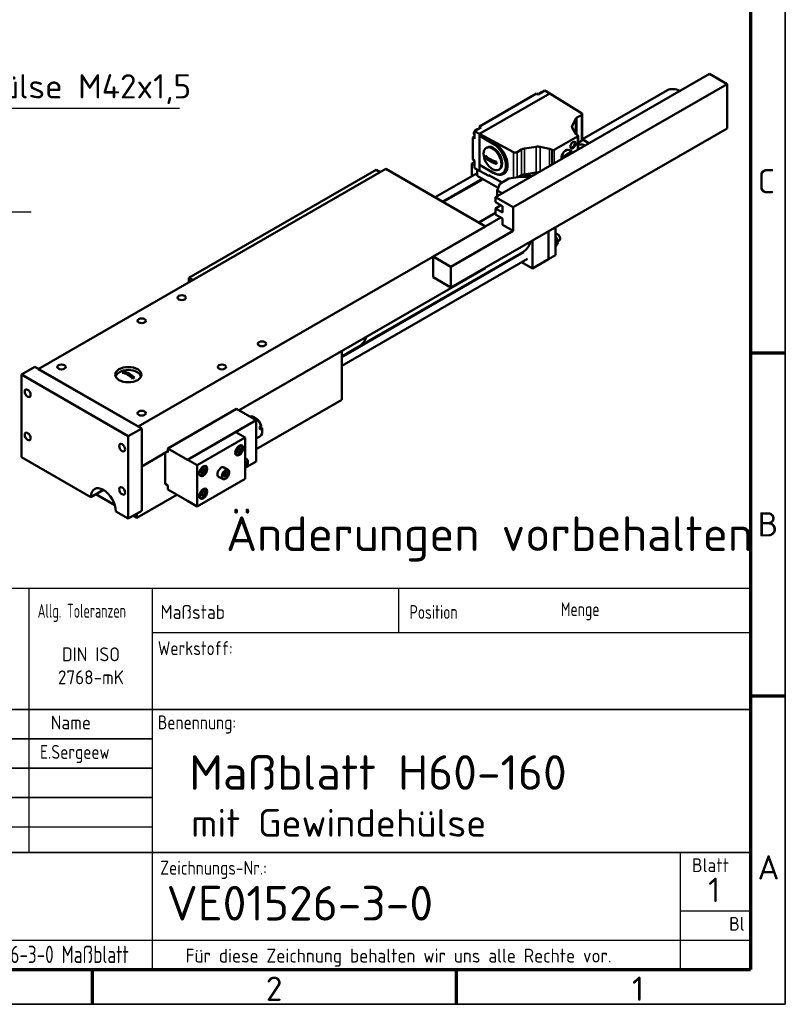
# Model space of a CAD drawing. Header units: millimetres. Extents: x 12 to 1038, y 12 to 732.
# Tile 3 of 4: x 761 to 1038, y 12 to 368. Entities that reach past the tile are written whole.
import ezdxf
from ezdxf.enums import TextEntityAlignment as Align

# ---------------------------------------------------------------- set-up
doc = ezdxf.new("R2010")
doc.units = ezdxf.units.MM
doc.header["$LTSCALE"] = 2.5
doc.linetypes.add('CHAIN', pattern=[0.3543, 0.2362, -0.0295, 0.0591, -0.0295])
doc.layers.get('0').update_dxf_attribs({"lineweight": 25})
for name, color, linetype, lineweight in [('AM_BOR', 7, 'Continuous', 50), ('Mittellinie (ISO)', 7, 'Continuous', 25), ('Rahmen (ISO)', 7, 'Continuous', 70), ('Sichtbar (ISO)', 7, 'Continuous', 50), ('Sichtbar schmal (ISO)', 7, 'Continuous', 35), ('Symbol (ISO)', 7, 'Continuous', 25), ('Titel (ISO)', 7, 'Continuous', 50)]:
    doc.layers.add(name, color=color, linetype=linetype, lineweight=lineweight)
doc.styles.add('ACDINTS_30', font='isocp.shx')
doc.styles.add('ACDINTS_31', font='isocp.shx')
doc.styles.add('ACDINTS_32', font='isocp.shx')
doc.styles.add('ACDINTS_33', font='isocp.shx')
doc.styles.add('ACDINTS_34', font='isocp.shx')
doc.styles.add('Notiztext (DIN)', font='isocpeur.ttf')
doc.styles.get("Standard").update_dxf_attribs({"font": 'ISOCP.shx'})
doc.styles.add('TextStyle32', font='isocp.shx')
doc.styles.add('TextStyle51', font='isocp.shx', dxfattribs={"width": 0.8})
doc.styles.add('TextStyle52', font='isocp.shx', dxfattribs={"width": 0.8})
doc.styles.add('TextStyle53', font='isocp.shx')
doc.styles.add('TextStyle54', font='isocp.shx')
doc.styles.add('TextStyle55', font='isocp.shx', dxfattribs={"width": 0.8})
doc.styles.add('TextStyle56', font='isocp.shx', dxfattribs={"width": 0.8})
doc.styles.add('TextStyle59', font='isocp.shx', dxfattribs={"width": 0.8})
doc.styles.add('TextStyle60', font='isocp.shx', dxfattribs={"width": 0.8})
doc.styles.add('TextStyle61', font='isocp.shx', dxfattribs={"width": 0.8})
doc.styles.add('TextStyle62', font='isocp.shx')
doc.styles.add('TextStyle63', font='isocp.shx')
doc.styles.add('TextStyle64', font='isocp.shx', dxfattribs={"width": 0.8})
doc.styles.add('TextStyle65', font='isocp.shx', dxfattribs={"width": 0.8})
doc.dimstyles.new('Standard - Methode 2a (DIN)$7', dxfattribs={"dimscale": 2.5, "dimtxt": 3.5, "dimasz": 2.5, "dimexe": 3.175, "dimexo": 0.8, "dimgap": 0.8, "dimtad": 1, "dimtih": 1, "dimtoh": 1, "dimrnd": 1e-08, "dimtxsty": 'Notiztext (DIN)', "dimcen": 0.09, "dimdle": 10, "dimclrd": 256, "dimclre": 256, "dimclrt": 256, "dimazin": 2, "dimtfac": 1, "dimtmove": 0, "dimatfit": 3, "dimfxl": 1, "dimtolj": 1, "dimlwd": -1, "dimlwe": -1, "dimarcsym": 0})

# ---------------------------------------------------------------- blocks, each defined once
blk = doc.blocks.new('Ränder Hagen+Goebel Rahmen')
at = {"layer": 'Rahmen (ISO)', "linetype": 'Continuous', "lineweight": 35}
for p in [(415, 292), (5, 5)]:
    blk.add_line(p, (415, 5), dxfattribs=at)
at = {"layer": 'Rahmen (ISO)'}
for p, q in [((410, 287), (410, 10)), ((410, 99), (415, 99)), ((410, 49.5), (415, 49.5)), ((10, 10), (410, 10)), ((315, 10), (315, 5)), ((367.5, 10), (367.5, 5))]:
    blk.add_line(p, q, dxfattribs=at)
at = {"layer": 'Symbol (ISO)', "char_height": 3.5, "style": 'Notiztext (DIN)'}
for s, insert, attachment_point in [('C', (411, 123.75), 4), ('B', (411, 74.25), 4), ('A', (411, 24.75), 4), ('2', (341.25, 9), 2), ('1', (393.75, 9), 2)]:
    blk.add_mtext(s, dxfattribs=dict(at, insert=insert, attachment_point=attachment_point))
blk = doc.blocks.new('Schriftfelder Hagen+Goebel')
at = {"color": 7}
for p, q in [((294.29, 154.82), (111.41, 154.82)), ((294.29, 99.83), (294.29, 154.82)), ((111.41, 99.83), (294.29, 99.83))]:
    blk.add_line(p, q, dxfattribs=at)
at = {"layer": 'AM_BOR', "color": 7, "linetype": 'Continuous', "lineweight": 25}
for p, q in [((190.15, 154.82), (190.15, 116.75)), ((207.93, 154.82), (207.93, 99.83)), ((243.49, 154.82), (243.49, 148.49)), ((207.93, 148.49), (294.29, 148.49)), ((164.75, 120.43), (207.93, 120.43)), ((284.13, 116.75), (284.13, 99.83)), ((284.13, 108.29), (294.29, 108.29)), ((164.75, 104.06), (294.29, 104.06))]:
    blk.add_line(p, q, dxfattribs=at)
at = {"layer": 'AM_BOR', "color": 7, "linetype": 'Continuous', "lineweight": 35}
blk.add_line((111.41, 137.35), (294.29, 137.35), dxfattribs=at)
at = {"layer": 'AM_BOR', "color": 7, "lineweight": 35}
blk.add_line((164.75, 116.75), (294.29, 116.75), dxfattribs=at)
at = {"layer": 'Titel (ISO)', "color": 7, "linetype": 'Continuous', "lineweight": 35}
for p, q in [((164.75, 133.12), (207.93, 133.12)), ((164.75, 128.89), (207.93, 128.89)), ((207.93, 124.66), (164.75, 124.66))]:
    blk.add_line(p, q, dxfattribs=at)
at = {"color": 7, "char_height": 2, "attachment_point": 1, "line_spacing_factor": 0.332}
for s, insert in [('\\fISOCP|b0|i0;\\W0.90;\\H2.0000;Werkstoff:', (208.77, 147.21)), ('\\fISOCP|b0|i0;\\W0.90;\\H2.0000;Benennung:', (208.76, 136.5)), ('\\fISOCP|b0|i0;\\W0.90;\\H2.0000;Zeichnungs-Nr.:', (209.11, 115.53))]:
    blk.add_mtext(s, dxfattribs=dict(at, insert=insert))
at = {"layer": 'AM_BOR', "color": 7, "style": 'ACDINTS_30'}
for s, width, p in [('Allg. Toleranzen', 0.7, (191.43, 150.6)), ('Position', 0.8, (245.09, 150.43)), ('Menge', 0.8, (266.9, 150.83))]:
    blk.add_text(s, height=2, dxfattribs=dict(at, width=width)).set_placement(p)
blk.add_text('Maßstab', height=2, dxfattribs=at).set_placement((209.15, 150.43))
at = {"layer": 'AM_BOR', "color": 7, "style": 'ACDINTS_31'}
blk.add_text('Name', height=2, dxfattribs=at).set_placement((199.12, 134.48), align=Align.RIGHT)
at = {"layer": 'AM_BOR', "color": 7, "style": 'ACDINTS_32'}
for s, p in [('Blatt', (288.5, 113.9)), ('Bl', (292.31, 105.44))]:
    blk.add_text(s, height=2, dxfattribs=at).set_placement(p, align=Align.CENTER)
at = {"layer": 'AM_BOR', "color": 7, "insert": (199.12, 141), "char_height": 2, "width": 15.0375, "attachment_point": 8, "line_spacing_factor": 0.996, "style": 'ACDINTS_34'}
blk.add_mtext('DIN ISO 2768-mK', dxfattribs=at)
at = {"layer": 'AM_BOR', "color": 7, "insert": (212.76, 102.85), "char_height": 2, "attachment_point": 1, "line_spacing_factor": 0.332, "style": 'ACDINTS_33'}
blk.add_mtext('Für diese Zeichnung behalten wir uns alle Rechte vor.', dxfattribs=at)
at = {"layer": 'AM_BOR', "color": 7}
for tag, p, height, style, width in [('Maßstab:', (223.33, 149.84), 3.5, 'TextStyle64', 0.8), ('Positionsnummer', (254.96, 149.95), 3.5, 'TextStyle61', 0.8), ('Menge', (277.56, 149.84), 3.5, 'TextStyle60', 0.8), ('Material', (224.04, 143.99), 3, 'TextStyle52', 0.8), ('Halbzeug_(1.Zeile)', (261.93, 144.06), 3, 'TextStyle56', 0.8), ('Material_(2.Zeile)', (224.02, 139.81), 3, 'TextStyle51', 0.8), ('Halbzeug_(2.Zeile)', (261.93, 139.78), 3, 'TextStyle55', 0.8), ('ERSTELLUNGSDATUM', (175.59, 130.24), 2, 'TextStyle63', 0.9), ('AUTOR', (191.76, 130.24), 2, 'TextStyle62', 0.9), ('KONTROLLDATUM', (175.75, 126.01), 2, 'TextStyle53', 0.9), ('KONTROLLIERT_VON', (192.23, 126.32), 2, 'TextStyle54', 0.9), ('Beschreibung_2', (213.59, 121), 3.5, 'TextStyle59', 0.8), ('DATEINAME', (179.92, 100.78), 2.5, 'TextStyle65', 0.8)]:
    blk.add_attdef(tag, p, '', height=height, dxfattribs=dict(at, style=style, width=width))
at = {"layer": 'AM_BOR', "color": 7, "style": 'TextStyle32'}
blk.add_attdef('Plot-Datum', text='', height=3, dxfattribs=at).set_placement((288.92, 100.24), align=Align.CENTER)
at = {"layer": 'Titel (ISO)', "style": 'Notiztext (DIN)'}
blk.add_attdef('TITEL', text='', height=5, dxfattribs=at).set_placement((210, 128), align=Align.MIDDLE_LEFT)
blk.add_attdef('Blattnummer', text='', height=3.5, dxfattribs=at).set_placement((290.13, 111.34), align=Align.MIDDLE_CENTER)
at = {"layer": 'Titel (ISO)', "color": 7, "style": 'Notiztext (DIN)'}
blk.add_attdef('BAUTEILNUMMER', text='', height=5, dxfattribs=at).set_placement((210.03, 109.41), align=Align.MIDDLE_LEFT)

msp = doc.modelspace()

# ---------------------------------------------------------------- linework, layer by layer
at = {"layer": 'Mittellinie (ISO)', "linetype": 'CHAIN', "ltscale": 23.990969}
msp.add_line((72.6049, 298.3493), (765.4879, 298.3493), dxfattribs=at)
at = {"layer": 'Sichtbar (ISO)'}
for p, q in [((932.958, 303.6723), (1010.0969, 348.0937)), ((1016.5251, 344.3919), (1010.0969, 348.0937)), ((947.7751, 341.0417), (927.1404, 329.1589)), ((927.2047, 326.4568), (952.532, 341.0418)), ((939.3862, 299.9706), (1016.5251, 344.3919)), ((948.4179, 340.6715), (947.7751, 341.0417)), ((950.7963, 342.0411), (948.4179, 340.6715)), ((952.5318, 341.0417), (950.7963, 342.0411)), ((952.532, 341.0418), (963.9996, 333.9601)), ((952.5641, 341.0231), (952.5354, 341.0397)), ((952.5641, 341.0231), (952.5631, 341.0226)), ((952.5641, 341.022), (952.5641, 341.0231)), ((964.3034, 324.4822), (995.0482, 342.187)), ((1016.5251, 328.4126), (1016.5251, 344.3919)), ((961.7676, 331.7124), (960.625, 329.2567)), ((963.9775, 333.2329), (962.3559, 332.2991)), ((964.2438, 333.6031), (964.2438, 324.3128)), ((916.8874, 271.035), (1016.5251, 328.4126)), ((925.2254, 326.7355), (925.3289, 326.6642)), ((927.7832, 328.7888), (925.4048, 327.4191)), ((925.4048, 327.4191), (925.4048, 324.7063)), ((927.1726, 326.4011), (925.4048, 327.4191)), ((927.1404, 329.1589), (927.1404, 328.4186)), ((927.7832, 328.7888), (927.1404, 329.1589)), ((960.6846, 328.4703), (961.9458, 326.4749)), ((925.4048, 325.4467), (924.762, 325.0765)), ((925.4048, 324.7063), (924.762, 325.0765)), ((924.762, 325.0765), (924.762, 317.1983)), ((925.3096, 326.3558), (925.206, 326.427)), ((925.2199, 326.604), (925.3268, 326.6656)), ((927.2047, 326.4196), (927.1726, 326.4011)), ((927.1726, 326.4011), (927.1726, 313.0974)), ((927.2047, 326.4196), (927.2047, 326.4568)), ((939.5022, 319.853), (927.2047, 326.4568)), ((927.2047, 325.7136), (927.2047, 326.4196)), ((927.2047, 315.3084), (927.2047, 325.7136)), ((927.2047, 325.7136), (932.3606, 323.146)), ((932.1866, 322.8447), (927.2047, 325.7136)), ((962.6002, 325.5545), (954.0989, 320.6589)), ((962.4744, 325.9971), (962.6002, 325.9247)), ((962.7333, 325.7396), (962.7333, 320.8188)), ((962.7333, 323.2261), (963.9775, 323.9426)), ((964.2438, 324.519), (966.6155, 323.0544)), ((929.9183, 321.5811), (929.5968, 321.396)), ((942.3867, 320.7996), (940.765, 319.8657)), ((947.6699, 321.7963), (943.4055, 321.1383)), ((952.5004, 321.0357), (949.0355, 321.762)), ((953.456, 320.6589), (953.3302, 320.7313)), ((959.4095, 320.6543), (960.435, 320.0638)), ((925.2279, 316.1859), (924.4405, 315.7326)), ((925.4048, 316.8282), (924.762, 317.1983)), ((925.4048, 316.8282), (925.4048, 314.1154)), ((933.2957, 315.6323), (929.3419, 317.9092)), ((768.0735, 241.6345), (893.4243, 313.8192)), ((889.8887, 313.4397), (822.3922, 274.5711)), ((891.327, 312.6115), (889.8887, 313.4397)), ((929.4224, 293.0893), (893.4243, 313.8192)), ((924.4405, 311.2088), (924.4405, 315.7326)), ((924.4405, 315.7326), (925.2916, 315.2425)), ((925.2132, 315.8031), (925.3168, 315.7318)), ((925.3168, 315.4345), (925.2132, 315.5058)), ((925.2288, 315.6837), (925.3148, 315.7332)), ((927.1726, 313.0974), (925.4048, 314.1154)), ((926.369, 313.5601), (926.369, 311.2904)), ((927.1726, 313.0974), (927.2047, 313.1159)), ((927.2047, 313.1159), (927.2047, 315.3084)), ((932.3606, 312.3386), (927.2047, 315.3084)), ((932.1866, 312.4395), (927.2047, 315.3084)), ((927.2047, 313.0787), (927.2047, 313.1159)), ((927.2047, 313.0787), (930.5311, 311.2925)), ((934.4549, 313.7031), (934.1335, 313.518)), ((911.199, 303.5835), (926.369, 312.3193)), ((913.9315, 302.0099), (928.1743, 310.2118)), ((927.8831, 309.8035), (914.1404, 301.8896)), ((926.369, 311.2904), (933.9446, 306.9279)), ((930.5311, 311.5526), (935.3785, 308.9495)), ((930.5311, 311.2925), (930.5311, 311.5526)), ((930.7648, 311.4271), (930.5311, 311.2925)), ((937.7817, 310.3334), (934.5676, 308.4825)), ((941.9601, 310.8887), (937.7817, 310.3334)), ((939.5032, 310.5622), (939.5022, 310.5627)), ((941.1137, 310.7762), (942.3867, 311.5093)), ((944.3706, 310.9812), (941.9601, 310.8887)), ((943.4055, 311.848), (947.6699, 312.506)), ((945.0104, 310.6128), (944.3706, 310.9812)), ((924.4405, 307.821), (924.4405, 308.0616)), ((934.5676, 308.4825), (933.6033, 306.0764)), ((933.6033, 306.0764), (933.6033, 304.044)), ((933.6033, 306.0764), (935.368, 305.0602)), ((932.958, 301.8143), (932.958, 303.6723)), ((932.958, 303.6723), (939.3862, 299.9706)), ((935.5293, 300.3336), (932.958, 301.8143)), ((932.958, 299.5846), (934.8939, 300.6994)), ((932.958, 299.5846), (935.5293, 298.1039)), ((932.958, 297.3549), (932.958, 299.5846)), ((935.5293, 298.1039), (935.5293, 300.3336)), ((939.3862, 299.9706), (939.3862, 291.4235)), ((910.4591, 282.169), (934.8939, 296.2401)), ((926.9478, 294.5143), (932.958, 297.9753)), ((935.5293, 295.8742), (932.958, 297.3549)), ((935.5293, 293.6445), (935.5293, 295.8742)), ((804.0717, 220.9046), (929.4224, 293.0893)), ((939.3862, 291.4235), (916.8874, 278.4672)), ((939.3862, 291.4235), (935.5293, 293.6445)), ((952.082, 291.3022), (952.082, 281.2085)), ((952.082, 291.3022), (952.082, 281.2085)), ((954.6533, 292.783), (954.6533, 282.6892)), ((946.2966, 287.9706), (946.2966, 277.8769)), ((955.46, 290.1629), (955.2999, 290.2558)), ((955.437, 287.6506), (955.9767, 287.9614)), ((956.2604, 288.773), (956.2604, 288.5879)), ((954.6533, 286.7074), (955.5232, 287.2083)), ((877.5144, 245.9252), (943.2055, 283.7542)), ((877.5144, 242.778), (944.5665, 281.3908)), ((942.854, 283.806), (883.7142, 249.7496)), ((910.4591, 282.169), (916.8874, 278.4672)), ((910.4591, 274.7368), (910.4591, 282.169)), ((939.648, 281.7055), (939.4273, 281.8326)), ((952.082, 281.2085), (946.2966, 277.8769)), ((954.6533, 282.6892), (952.082, 281.2085)), ((929.4224, 277.9647), (840.4602, 226.7347)), ((916.8874, 278.4672), (916.8874, 271.035)), ((929.4224, 277.9647), (929.4224, 278.2535)), ((946.2966, 277.8769), (942.3805, 280.132)), ((822.3922, 274.5711), (822.3922, 272.9146)), ((823.8304, 273.7428), (822.3922, 274.5711)), ((916.8874, 271.035), (910.4591, 274.7368)), ((883.7142, 249.7496), (877.5144, 246.1793)), ((877.5144, 230.4927), (877.5144, 248.0728)), ((766.7879, 242.3749), (761.9667, 239.5986)), ((766.7879, 242.3749), (805.3573, 220.1642)), ((804.0717, 220.9046), (768.0735, 241.6345)), ((761.9667, 209.8696), (761.9667, 239.5986)), ((761.9667, 239.5986), (800.5362, 217.3879)), ((802.7409, 238.5133), (798.9743, 240.6824)), ((877.5144, 230.4927), (846.6588, 212.7241)), ((814.839, 212.9852), (839.5877, 227.2371)), ((846.6588, 223.1651), (839.5877, 227.2371)), ((846.2825, 224.0303), (845.9623, 224.2161)), ((821.9101, 208.9133), (846.6588, 223.1651)), ((846.6588, 208.3006), (846.6588, 223.1651)), ((847.8356, 220.6795), (848.4785, 221.0497)), ((847.8963, 220.5116), (848.7497, 220.4336)), ((848.7269, 220.2212), (848.084, 219.851)), ((805.3573, 220.1642), (800.5362, 217.3879)), ((800.5362, 217.3879), (800.5362, 187.6589)), ((805.3573, 220.1642), (805.3573, 190.4352)), ((839.2663, 218.9044), (821.9101, 208.9096)), ((839.2985, 218.8896), (821.9422, 208.8948)), ((842.7376, 216.9091), (825.3813, 206.9143)), ((839.2663, 218.9044), (839.2952, 218.8877)), ((842.7376, 216.9091), (839.2985, 218.8896)), ((842.7376, 202.0446), (842.7376, 216.9091)), ((846.6588, 216.5648), (847.9926, 217.3329)), ((848.8439, 219.5824), (848.8439, 219.2122)), ((839.7481, 212.4573), (840.3909, 213.2566)), ((840.3909, 213.2566), (841.0338, 213.1976)), ((841.0338, 213.1976), (841.0338, 212.3394)), ((841.1943, 214.165), (841.1789, 214.1738)), ((787.0368, 195.4326), (761.9667, 209.8696)), ((814.839, 211.9804), (805.3573, 206.5203)), ((813.8748, 211.4252), (813.8748, 200.1624)), ((814.839, 211.4988), (814.4208, 211.7396)), ((821.9101, 208.9133), (814.839, 212.9852)), ((814.839, 212.9852), (814.839, 211.4988)), ((839.2662, 210.8168), (839.2508, 210.8257)), ((840.2302, 212.8022), (839.7481, 212.2027)), ((839.7481, 211.5991), (839.7481, 212.4573)), ((840.3909, 211.5402), (839.7481, 211.9103)), ((840.3909, 211.5402), (839.7481, 211.5991)), ((840.2302, 213.0567), (840.2302, 212.8022)), ((840.2302, 212.8022), (841.0338, 212.3394)), ((841.0338, 212.3394), (840.3909, 211.5402)), ((821.9101, 208.9096), (821.9101, 208.9133)), ((821.9422, 208.891), (821.9101, 208.9096)), ((821.9422, 208.8948), (821.9422, 208.891)), ((825.3813, 206.9143), (821.9422, 208.8948)), ((825.3813, 206.9143), (825.3813, 192.0498)), ((828.2099, 206.6878), (828.1945, 206.6966)), ((836.4698, 205.3206), (835.0235, 206.1535)), ((843.2198, 209.1179), (842.7376, 209.3956)), ((842.7376, 208.2794), (842.7876, 208.3082)), ((842.7376, 206.0425), (846.6588, 208.3006)), ((843.1587, 207.7787), (842.7376, 208.0212)), ((842.7376, 206.8506), (842.7876, 206.8218)), ((842.7876, 206.8218), (842.7376, 206.7929)), ((842.7876, 208.3082), (843.1587, 207.7787)), ((843.1587, 207.7787), (842.7876, 206.8218)), ((826.2818, 203.3396), (826.2664, 203.3484)), ((826.7637, 204.9801), (827.4065, 205.7793)), ((827.2458, 205.3249), (826.7637, 204.7255)), ((826.7637, 204.1219), (826.7637, 204.9801)), ((827.4065, 204.0629), (826.7637, 204.4331)), ((827.4065, 204.0629), (826.7637, 204.1219)), ((827.2458, 205.5795), (827.2458, 205.3249)), ((827.2458, 205.3249), (828.0494, 204.8622)), ((827.4065, 205.7793), (828.0494, 205.7204)), ((828.0494, 204.8622), (827.4065, 204.0629)), ((828.0494, 205.7204), (828.0494, 204.8622)), ((834.5418, 201.9725), (833.0954, 202.8054)), ((834.941, 202.9547), (835.1678, 203.9025)), ((835.4397, 202.6063), (834.941, 202.9547)), ((835.1678, 203.9025), (835.8933, 204.5018)), ((835.3617, 203.6682), (836.1652, 203.2055)), ((836.1652, 203.2055), (835.4397, 202.6063)), ((835.8496, 204.4657), (836.392, 204.1533)), ((835.8933, 204.5018), (836.392, 204.1533)), ((836.392, 204.1533), (836.1652, 203.2055)), ((813.8748, 200.1624), (814.839, 199.6072)), ((814.839, 199.6072), (814.839, 198.1207)), ((825.3813, 192.0498), (842.7376, 202.0446)), ((791.554, 198.0339), (787.0368, 195.4326)), ((795.6828, 192.4754), (788.7922, 196.4435)), ((818.0693, 196.2605), (803.5896, 187.9222)), ((821.9101, 194.0488), (814.839, 198.1207)), ((826.6643, 196.3182), (827.0354, 197.2752)), ((827.0354, 195.7887), (826.6643, 196.3182)), ((826.9741, 196.6789), (826.7553, 196.5528)), ((827.2543, 197.4012), (826.9741, 196.6789)), ((826.9741, 196.6789), (827.7777, 196.2162)), ((827.0354, 197.2752), (827.7777, 197.7026)), ((827.7777, 196.2162), (827.0354, 195.7887)), ((828.1488, 197.1731), (827.5035, 197.5447)), ((827.7777, 197.7026), (828.1488, 197.1731)), ((828.1488, 197.1731), (827.7777, 196.2162)), ((828.2099, 198.5123), (828.1945, 198.5211)), ((821.9101, 194.0525), (821.9133, 194.0506)), ((821.9101, 194.0488), (821.9101, 194.0525)), ((821.9101, 194.0488), (821.9133, 194.0506)), ((821.9133, 194.0506), (821.9133, 194.0469)), ((825.3813, 192.0498), (821.9133, 194.0469)), ((826.2818, 195.1641), (826.2664, 195.173)), ((800.5362, 187.6589), (796.0364, 190.2501)), ((805.3573, 190.4352), (800.5362, 187.6589)), ((803.5896, 187.9222), (802.2915, 188.6697)), ((803.5896, 189.4172), (803.5896, 187.9222))]:
    msp.add_line(p, q, dxfattribs=at)
at = {"layer": 'Sichtbar (ISO)', "flags": 128}
for points in [[(948.6089, 340.7814), (948.7193, 340.9458), (948.8444, 341.0952), (948.9819, 341.226), (949.1295, 341.3346), (949.2855, 341.4173), (949.3664, 341.4477), (949.4487, 341.4697), (949.5323, 341.4827), (949.6168, 341.4856), (949.7011, 341.4777), (949.7837, 341.458)], [(925.1749, 326.8329), (925.1742, 326.8286), (925.1737, 326.8243), (925.1735, 326.8201), (925.1735, 326.816), (925.1738, 326.8117), (925.1743, 326.8074), (925.1751, 326.803), (925.1761, 326.7986), (925.1774, 326.7942), (925.179, 326.7898), (925.1808, 326.7855), (925.1829, 326.7812), (925.1852, 326.7771), (925.1876, 326.7731), (925.1902, 326.7692), (925.1931, 326.7653), (925.1962, 326.7615), (925.1997, 326.7576), (925.2034, 326.7537), (925.2073, 326.7499), (925.2115, 326.7461), (925.216, 326.7425), (925.2206, 326.7389), (925.2254, 326.7355)], [(925.1749, 326.8329), (925.2053, 326.9626), (925.2469, 327.0919), (925.299, 327.2196), (925.3609, 327.3443), (925.4317, 327.4645), (925.5106, 327.5788), (925.5969, 327.6858), (925.6896, 327.7842), (925.788, 327.8727), (925.8912, 327.9501), (925.9988, 328.0151), (926.1103, 328.0664), (926.2251, 328.1023), (926.3425, 328.1206), (926.4612, 328.1188), (926.5777, 328.0946)], [(925.206, 326.427), (925.1972, 326.4335), (925.189, 326.4403), (925.1816, 326.4474), (925.1751, 326.4546), (925.1697, 326.4617), (925.1649, 326.4691), (925.1608, 326.4769), (925.1575, 326.485), (925.1551, 326.4932), (925.1536, 326.5013), (925.153, 326.5092), (925.1532, 326.517), (925.1543, 326.525), (925.1562, 326.5332), (925.1591, 326.5413), (925.1629, 326.5493), (925.1673, 326.5569), (925.1724, 326.564), (925.1784, 326.5712), (925.1853, 326.5784), (925.193, 326.5854), (925.2016, 326.5921), (925.2106, 326.5983), (925.2199, 326.604)], [(925.4048, 325.9756), (925.3486, 326.0259), (925.2995, 326.0829), (925.2235, 326.2117), (925.1757, 326.3541), (925.1531, 326.5057)], [(959.9317, 319.5905), (959.9351, 319.5925), (959.9383, 319.5945), (959.9415, 319.5965), (959.9447, 319.5986), (959.9478, 319.6008), (959.9508, 319.6029), (959.9538, 319.6051), (959.9567, 319.6074), (959.9595, 319.6097), (959.9622, 319.612), (959.9649, 319.6143), (959.9674, 319.6167), (959.9699, 319.6191), (959.9723, 319.6215), (959.9746, 319.624), (959.9768, 319.6264), (959.9789, 319.6289), (959.9809, 319.6315), (959.9827, 319.634), (959.9845, 319.6365), (959.9862, 319.6391), (959.9877, 319.6417), (959.9892, 319.6443), (959.9906, 319.6469)], [(925.1612, 315.8964), (925.1937, 316.0676), (925.2462, 316.239), (925.3172, 316.4076), (925.4048, 316.5701)], [(929.3419, 318.6524), (929.4528, 318.5308), (929.57, 318.4101), (929.6933, 318.2907), (929.8224, 318.1731), (929.957, 318.0575), (930.0964, 317.9444), (930.2403, 317.834), (930.3881, 317.7267), (930.5392, 317.6228), (930.6929, 317.5224), (930.8485, 317.4259), (931.0052, 317.3334), (931.1658, 317.2432), (931.3334, 317.1536), (931.5077, 317.0651), (931.6882, 316.978), (931.8745, 316.8929), (932.0662, 316.8101), (932.2626, 316.7298), (932.4633, 316.6523), (932.6675, 316.578), (932.8748, 316.5069), (933.0844, 316.4394), (933.2957, 316.3756)], [(933.2957, 315.6323), (933.0844, 315.6962), (932.8748, 315.7637), (932.6675, 315.8347), (932.4633, 315.9091), (932.2626, 315.9865), (932.0662, 316.0669), (931.8745, 316.1497), (931.6882, 316.2348), (931.5077, 316.3218), (931.3334, 316.4104), (931.1658, 316.4999), (931.0052, 316.5902), (930.8485, 316.6827), (930.6929, 316.7792), (930.5392, 316.8795), (930.3881, 316.9835), (930.2403, 317.0908), (930.0964, 317.2012), (929.957, 317.3143), (929.8224, 317.4298), (929.6933, 317.5475), (929.57, 317.6668), (929.4528, 317.7875), (929.3419, 317.9092)], [(959.8298, 319.5543), (959.8347, 319.5553), (959.8395, 319.5563), (959.8442, 319.5574), (959.849, 319.5585), (959.8537, 319.5597), (959.8583, 319.5609), (959.863, 319.5622), (959.8675, 319.5635), (959.8721, 319.5649), (959.8765, 319.5664), (959.8809, 319.5678), (959.8853, 319.5694), (959.8896, 319.5709), (959.8938, 319.5726), (959.8979, 319.5742), (959.902, 319.5759), (959.906, 319.5776), (959.91, 319.5794), (959.9138, 319.5812), (959.9176, 319.583), (959.9212, 319.5849), (959.9248, 319.5867), (959.9283, 319.5886), (959.9317, 319.5905)], [(925.1612, 315.8964), (925.1608, 315.8923), (925.1606, 315.8883), (925.1606, 315.8843), (925.1609, 315.8802), (925.1613, 315.8761), (925.1621, 315.8719), (925.163, 315.8676), (925.1642, 315.8634), (925.1657, 315.8592), (925.1674, 315.855), (925.1693, 315.8509), (925.1714, 315.8468), (925.1737, 315.8429), (925.1762, 315.8391), (925.1788, 315.8354), (925.1816, 315.8317), (925.1848, 315.828), (925.1882, 315.8243), (925.1918, 315.8205), (925.1957, 315.8169), (925.1998, 315.8133), (925.2041, 315.8098), (925.2086, 315.8064), (925.2132, 315.8031)], [(925.2132, 315.5058), (925.2044, 315.5123), (925.1961, 315.5192), (925.1888, 315.5263), (925.1823, 315.5336), (925.1769, 315.5407), (925.1722, 315.5482), (925.1681, 315.5561), (925.1648, 315.5642), (925.1625, 315.5724), (925.1611, 315.5806), (925.1606, 315.5885), (925.1609, 315.5963), (925.1621, 315.6044), (925.1642, 315.6127), (925.1672, 315.6208), (925.1711, 315.6288), (925.1756, 315.6364), (925.1808, 315.6436), (925.1869, 315.6508), (925.1939, 315.658), (925.2018, 315.665), (925.2104, 315.6717), (925.2195, 315.678), (925.2288, 315.6837)], [(925.4048, 315.1245), (925.3111, 315.2171), (925.2397, 315.327), (925.1905, 315.4486), (925.1614, 315.5783)], [(955.5232, 287.2083), (955.5027, 287.3269), (955.4813, 287.4409), (955.4589, 287.5508), (955.4355, 287.6568), (955.4111, 287.7595), (955.3855, 287.8592), (955.3588, 287.9562), (955.3309, 288.0508), (955.3018, 288.1432), (955.2713, 288.2338), (955.2394, 288.3229), (955.2061, 288.4105), (955.1713, 288.497), (955.1348, 288.5827), (955.0966, 288.6676), (955.0566, 288.7522), (955.0146, 288.8364), (954.9705, 288.9207), (954.9242, 289.0052), (954.8756, 289.0901), (954.8243, 289.1756), (954.7704, 289.2621), (954.7134, 289.3498), (954.6533, 289.4389)], [(954.6533, 285.8252), (954.7186, 285.9044), (954.7799, 285.9799), (954.8375, 286.0522), (954.8918, 286.1214), (954.943, 286.188), (954.9913, 286.2522), (955.0369, 286.3142), (955.0801, 286.3742), (955.1209, 286.4324), (955.1595, 286.4891), (955.196, 286.5444), (955.2306, 286.5985), (955.2634, 286.6515), (955.2944, 286.7036), (955.3238, 286.755), (955.3515, 286.8058), (955.3778, 286.8561), (955.4026, 286.9061), (955.426, 286.956), (955.448, 287.0058), (955.4687, 287.0558), (955.4882, 287.1061), (955.5063, 287.1569), (955.5232, 287.2083)], [(848.4785, 221.0497), (848.4795, 221.0591), (848.4805, 221.0684), (848.4815, 221.0777), (848.4825, 221.0869), (848.4835, 221.0961), (848.4845, 221.1052), (848.4855, 221.1143), (848.4865, 221.1233), (848.4874, 221.1323), (848.4884, 221.1413), (848.4894, 221.1502), (848.4903, 221.1591), (848.4913, 221.1679), (848.4922, 221.1767), (848.4931, 221.1854), (848.4941, 221.1941), (848.495, 221.2027), (848.4959, 221.2113), (848.4968, 221.2199), (848.4978, 221.2284), (848.4987, 221.2369), (848.4996, 221.2453), (848.5005, 221.2537), (848.5014, 221.2621)], [(848.7497, 220.4336), (848.7488, 220.4252), (848.748, 220.4168), (848.7471, 220.4084), (848.7461, 220.3999), (848.7452, 220.3914), (848.7443, 220.3828), (848.7434, 220.3742), (848.7425, 220.3655), (848.7415, 220.3568), (848.7406, 220.3481), (848.7396, 220.3393), (848.7387, 220.3305), (848.7377, 220.3217), (848.7368, 220.3127), (848.7358, 220.3038), (848.7348, 220.2948), (848.7339, 220.2858), (848.7329, 220.2767), (848.7319, 220.2675), (848.7309, 220.2583), (848.7299, 220.2491), (848.7289, 220.2398), (848.7279, 220.2305), (848.7269, 220.2212)], [(841.1943, 214.165), (841.3052, 214.0878), (841.4023, 213.993), (841.484, 213.8834), (841.5497, 213.7615), (841.5999, 213.6295), (841.6351, 213.489), (841.6559, 213.3415), (841.6628, 213.1881), (841.6565, 213.0298), (841.6374, 212.8678), (841.606, 212.7033), (841.5626, 212.5374), (841.5079, 212.3714), (841.4423, 212.2066), (841.3665, 212.0443), (841.2811, 211.8857), (841.1868, 211.7323), (841.0845, 211.5853), (840.9749, 211.4458), (840.8588, 211.3152), (840.737, 211.1944), (840.6105, 211.0846), (840.48, 210.9868), (840.3463, 210.9019), (840.2101, 210.8309), (840.0721, 210.7749), (839.9329, 210.7348), (839.7935, 210.7119), (839.6552, 210.7075), (839.5194, 210.7231), (839.3887, 210.7596), (839.2662, 210.8168)], [(828.2099, 206.6878), (828.3208, 206.6106), (828.4179, 206.5158), (828.4996, 206.4062), (828.5653, 206.2843), (828.6155, 206.1522), (828.6507, 206.0118), (828.6714, 205.8643), (828.6784, 205.7108), (828.6721, 205.5526), (828.653, 205.3906), (828.6215, 205.2261), (828.5782, 205.0602), (828.5235, 204.8942), (828.4579, 204.7294), (828.3821, 204.5671), (828.2967, 204.4085), (828.2024, 204.2551), (828.1001, 204.1081), (827.9904, 203.9686), (827.8744, 203.8379), (827.7526, 203.7172), (827.6261, 203.6074), (827.4956, 203.5096), (827.3619, 203.4247), (827.2257, 203.3537), (827.0877, 203.2977), (826.9485, 203.2575), (826.8091, 203.2346), (826.6707, 203.2303), (826.535, 203.2459), (826.4042, 203.2824), (826.2818, 203.3396)], [(843.2198, 209.1179), (843.2948, 209.0688), (843.3639, 209.0117), (843.4268, 208.9472), (843.4828, 208.8762), (843.5738, 208.7176), (843.6376, 208.541), (843.6752, 208.3504), (843.6883, 208.1487), (843.678, 207.9385), (843.6455, 207.7222), (843.5918, 207.5028), (843.518, 207.2829), (843.4254, 207.0657), (843.3156, 206.8542), (843.19, 206.6515), (843.0505, 206.4604), (842.8991, 206.2838), (842.7376, 206.1244)], [(836.4698, 205.3206), (836.5808, 205.2434), (836.6779, 205.1487), (836.7596, 205.0391), (836.8253, 204.9172), (836.8755, 204.7851), (836.9106, 204.6447), (836.9314, 204.4972), (836.9384, 204.3437), (836.9321, 204.1855), (836.913, 204.0235), (836.8815, 203.859), (836.8382, 203.6931), (836.7834, 203.5271), (836.7179, 203.3623), (836.642, 203.1999), (836.5567, 203.0414), (836.4624, 202.888), (836.3601, 202.7409), (836.2504, 202.6015), (836.1343, 202.4708), (836.0126, 202.3501), (835.8861, 202.2403), (835.7556, 202.1425), (835.6219, 202.0576), (835.4857, 201.9866), (835.3477, 201.9305), (835.2085, 201.8904), (835.069, 201.8675), (834.9307, 201.8632), (834.7949, 201.8788), (834.6642, 201.9153), (834.5418, 201.9725)], [(835.0713, 203.499), (835.0816, 203.506), (835.092, 203.513), (835.1026, 203.52), (835.1133, 203.527), (835.1241, 203.534), (835.1351, 203.5409), (835.1462, 203.5479), (835.1575, 203.5549), (835.1689, 203.5618), (835.1805, 203.5688), (835.1922, 203.5758), (835.2041, 203.5828), (835.2161, 203.5898), (835.2284, 203.5968), (835.2408, 203.6038), (835.2534, 203.6109), (835.2662, 203.6179), (835.2792, 203.625), (835.2924, 203.6322), (835.3058, 203.6393), (835.3194, 203.6465), (835.3333, 203.6537), (835.3473, 203.661), (835.3617, 203.6682)], [(835.3617, 203.6682), (835.362, 203.6892), (835.3624, 203.7097), (835.3629, 203.7299), (835.3636, 203.7498), (835.3644, 203.7693), (835.3653, 203.7885), (835.3663, 203.8074), (835.3674, 203.826), (835.3686, 203.8444), (835.37, 203.8625), (835.3714, 203.8803), (835.373, 203.8979), (835.3746, 203.9153), (835.3764, 203.9325), (835.3783, 203.9494), (835.3803, 203.9662), (835.3824, 203.9828), (835.3846, 203.9992), (835.387, 204.0155), (835.3894, 204.0316), (835.392, 204.0475), (835.3946, 204.0633), (835.3974, 204.079), (835.4003, 204.0946)], [(828.2099, 198.5123), (828.3208, 198.4351), (828.4179, 198.3403), (828.4996, 198.2307), (828.5653, 198.1088), (828.6155, 197.9768), (828.6507, 197.8363), (828.6714, 197.6888), (828.6784, 197.5354), (828.6721, 197.3771), (828.653, 197.2151), (828.6215, 197.0506), (828.5782, 196.8847), (828.5235, 196.7187), (828.4579, 196.5539), (828.3821, 196.3916), (828.2967, 196.233), (828.2024, 196.0796), (828.1001, 195.9326), (827.9905, 195.7931), (827.8744, 195.6625), (827.7526, 195.5417), (827.6261, 195.4319), (827.4956, 195.3341), (827.3619, 195.2492), (827.2257, 195.1782), (827.0877, 195.1222), (826.9485, 195.0821), (826.8091, 195.0592), (826.6707, 195.0548), (826.535, 195.0704), (826.4042, 195.1069), (826.2818, 195.1641)]]:
    msp.add_lwpolyline(points, dxfattribs=at)
at = {"layer": 'Sichtbar (ISO)'}
for centre, major_axis, ratio, start_param, end_param in [((999.8117, 333.915), (-4.7635, 8.2719), 0.57809312, 5.55969857, 6.28318531), ((963.3347, 333.6031), (0.9091, 0), 0.5758617, 5.49778714, 7.03367689), ((963.9629, 331.3736), (-2.2727, 0), 0.5758617, 5.49778714, 6.02138592), ((962.8203, 328.9179), (-2.2727, 0), 0.5758617, 6.02138592, 6.63225116), ((926.1794, 326.931), (-0.6155, -1.0688), 0.57809312, 5.27288463, 5.56962898), ((960.5994, 322.5428), (-0.6692, -1.162), 0.57809312, 0.24157795, 2.90001471), ((964.0814, 326.9226), (-2.2727, 0), 0.5758617, 0.34906585, 0.78539816), ((962.2788, 325.7396), (0.4545, 0), 0.5758617, 5.49778714, 7.06858347), ((963.3347, 324.3128), (0.9091, 0), 0.5758617, 5.49778714, 6.28318531), ((932.1866, 317.6421), (-2.2683, 3.939), 0.57809312, 3.14159265, 6.28318531), ((932.1866, 317.6421), (3.1757, -5.5146), 0.57809312, 5.49972085, 8.64131351), ((932.5297, 317.6515), (-3.4836, 5.6268), 0.59789164, 4.43049648, 5.51528681), ((940.1222, 320.2359), (-0.9091, 0), 0.5758617, 0.82030475, 2.35619449), ((943.9937, 319.8741), (-2.2727, 0), 0.5758617, 4.97418837, 5.49778714), ((948.2581, 320.5322), (-2.2727, 0), 0.5758617, 4.36332313, 4.97418837), ((951.7231, 319.8059), (-2.2727, 0), 0.5758617, 3.92699082, 4.36332313), ((953.7774, 320.844), (-0.4545, 0), 0.5758617, 0.78539816, 2.35619449), ((958.3495, 318.6473), (1.1342, 1.9695), 0.57809312, 6.21992921, 8.82857168), ((959.9566, 317.7219), (-0.4402, -2.3562), 0.2187813, 2.53137627, 3.79823973), ((963.8135, 321.7752), (-1.5, 0), 0.5758617, 3.64977909, 5.51638121), ((963.8135, 321.7752), (1.5, 0), 0.5758617, 3.90839675, 4.20420254), ((931.3188, 317.1424), (-1.4135, 2.4546), 0.57809312, 0.62615786, 0.94850588), ((931.3188, 317.1424), (1.4135, -2.4546), 0.57809312, 0.62615786, 0.94850588), ((932.508, 317.8272), (3.4025, -5.9085), 0.57809312, 0.28352318, 1.29114056), ((932.3606, 317.7423), (3.5869, -5.801), 0.59790412, 0.26480539, 1.27242277), ((959.9566, 317.7219), (2.4702, 0.7815), 0.6988763, 1.40331637, 2.67017983), ((926.1794, 316.0799), (-0.6155, -1.0688), 0.57809312, 5.34789693, 5.64380994), ((932.5297, 317.6515), (-3.4836, 5.6268), 0.59789164, 2.30383841, 3.38862875), ((948.2581, 311.2418), (2.2727, 0), 0.5758617, 1.52046483, 1.83259571), ((935.3686, 296.8047), (-7.4855, 12.9988), 0.57809312, 6.20931176, 6.28318531), ((940.1222, 310.9456), (0.9091, 0), 0.5758617, 3.9618974, 3.96340965), ((943.9937, 310.5838), (2.2727, 0), 0.5758617, 1.83259571, 2.35619449), ((944.5288, 310.6699), (-1.5, 0), 0.5758617, 3.64977909, 5.97430597), ((955.2962, 289.1432), (-0.6805, 1.1817), 0.57809312, 3.14159265, 6.22953289), ((955.4569, 289.2357), (-0.5671, 0.9848), 0.57809312, 3.92892453, 5.49585344), ((935.3686, 296.8047), (7.4855, -12.9988), 0.57809312, 0, 0.50757507), ((876.2287, 262.7483), (7.4855, -12.9988), 0.57809312, 0, 0.47210865), ((876.2287, 262.7483), (7.4855, -12.9988), 0.57809312, 0, 0.47210865), ((800.5362, 238.1121), (-4.7727, 0), 0.5758617, 5.94623669, 6.00935832), ((800.5362, 238.6695), (4.5455, 0), 0.5758617, 0.03307035, 3.1085223), ((800.5362, 239.4128), (2.7019, 0), 0.5758617, 2.18715902, 2.52522996), ((800.2147, 232.8483), (-4.1145, 7.145), 0.57809312, 5.17079237, 5.82864933), ((800.8576, 233.2185), (4.1145, -7.145), 0.57809312, 2.02919972, 2.68705668), ((800.5362, 239.4128), (-2.7019, 0), 0.5758617, 2.18715902, 2.52522996), ((800.5362, 238.1121), (4.7727, 0), 0.5758617, 0.27382699, 0.33694862), ((845.9511, 220.878), (-2.0415, 3.5451), 0.57809312, 4.43698581, 6.13369425), ((846.2726, 221.0631), (-1.8147, 3.1512), 0.57809312, 4.45097262, 5.49585344), ((845.3083, 220.5078), (-2.0415, 3.5451), 0.57809312, 4.21430378, 4.43698581), ((845.9511, 220.878), (2.0415, -3.5451), 0.57809312, 0, 1.07271112), ((846.2726, 221.0631), (-1.8147, 3.1512), 0.57809312, 3.92892453, 4.20031696), ((834.0594, 204.4795), (-0.964, -1.6741), 0.57809312, 3.14159265, 6.28318531), ((791.5366, 192.8414), (-3.1757, 5.5146), 0.57809312, 3.92892453, 7.07051718)]:
    msp.add_ellipse(centre, major_axis=major_axis, ratio=ratio, start_param=start_param, end_param=end_param, dxfattribs=at)
for centre, major_axis, ratio in [((960.9208, 322.3577), (-0.6692, -1.162), 0.57809312), ((931.8652, 317.457), (-2.2683, 3.939), 0.57809312), ((819.8209, 267.3619), (1.5107, 0), 0.5758617), ((805.3573, 259.0329), (1.5107, 0), 0.5758617), ((848.748, 250.7039), (1.5107, 0), 0.5758617), ((776.4302, 242.3749), (1.5107, 0), 0.5758617), ((800.5362, 239.5986), (4.7727, 0), 0.5758617), ((834.2844, 242.3749), (1.5107, 0), 0.5758617), ((764.2166, 232.9146), (-0.7539, 1.3091), 0.57809312), ((805.3573, 225.7169), (1.5107, 0), 0.5758617), ((764.2166, 217.3068), (-0.7539, 1.3091), 0.57809312), ((798.2863, 213.2951), (-0.7539, 1.3091), 0.57809312), ((840.5517, 212.3058), (-1.0207, -1.7726), 0.57809312), ((827.5672, 204.8286), (-1.0207, -1.7726), 0.57809312), ((798.2863, 197.6874), (-0.7539, 1.3091), 0.57809312), ((827.5672, 196.6531), (-1.0207, -1.7726), 0.57809312)]:
    msp.add_ellipse(centre, major_axis=major_axis, ratio=ratio, dxfattribs=at)
at = {"layer": 'Sichtbar schmal (ISO)'}
for p, q in [((961.7676, 326.7568), (961.7676, 331.7124)), ((962.3559, 326.0708), (962.3559, 332.2991)), ((963.9775, 323.9426), (963.9775, 333.2329)), ((960.625, 328.5792), (960.625, 329.2567)), ((962.6002, 320.7422), (962.6002, 325.5545)), ((932.3606, 323.146), (932.1866, 322.8447)), ((939.5022, 310.5627), (939.5022, 319.853)), ((940.765, 310.7299), (940.765, 319.8657)), ((942.3867, 311.5093), (942.3867, 320.7996)), ((943.4055, 311.848), (943.4055, 321.1383)), ((947.6699, 312.506), (947.6699, 321.7963)), ((949.0355, 312.9307), (949.0355, 321.762)), ((952.5004, 314.9261), (952.5004, 321.0357)), ((953.3302, 315.4039), (953.3302, 320.7313)), ((953.456, 315.4764), (953.456, 320.6589)), ((954.0989, 315.8466), (954.0989, 320.6589)), ((959.9906, 319.6469), (959.9906, 319.2394)), ((959.8298, 319.5543), (959.8298, 319.1468)), ((932.1866, 312.4395), (932.3606, 312.3386))]:
    msp.add_line(p, q, dxfattribs=at)
for centre, major_axis, start_param, end_param in [((949.2717, 340.3599), (0.6085, 1.0566), 0.14974888, 1.41718002), ((926.0657, 326.9964), (0.6085, 1.0566), 1.65702534, 2.12867644), ((926.0657, 326.9964), (0.6085, 1.0566), 0.14974888, 1.41718002), ((926.0657, 326.9964), (-0.6085, -1.0566), 5.57048133, 6.19308887), ((926.0657, 316.1454), (0.6085, 1.0566), 1.65702534, 2.20458526), ((926.0657, 316.1454), (-0.6085, -1.0566), 5.64552896, 6.19308887), ((840.2302, 212.4909), (0.964, 1.6741), 0, 0.01627101), ((840.2302, 212.4909), (-0.964, -1.6741), 6.2669143, 6.28318531), ((827.2458, 205.0137), (0.964, 1.6741), 0, 0.01627101), ((842.2558, 207.4438), (0.964, 1.6741), 0, 0.42300072), ((842.4165, 207.3513), (0.8506, 1.4771), 4.19471596, 6.79699091), ((827.2458, 205.0137), (-0.964, -1.6741), 6.2669143, 6.28318531), ((835.5058, 203.6466), (0.964, 1.6741), 0, 3.14159265), ((827.2458, 196.8382), (0.964, 1.6741), 0, 0.01627101), ((827.2458, 196.8382), (-0.964, -1.6741), 6.2669143, 6.28318531)]:
    msp.add_ellipse(centre, major_axis=major_axis, ratio=0.57809312, start_param=start_param, end_param=end_param, dxfattribs=at)
for centre in [(840.3909, 212.3984), (827.4065, 204.9211), (835.6665, 203.554), (827.4065, 196.7457)]:
    msp.add_ellipse(centre, major_axis=(-0.8506, -1.4771), ratio=0.57809312, dxfattribs=at)

# ---------------------------------------------------------------- block references
at = {"xscale": 2.5, "yscale": 2.5, "zscale": 2.5}
msp.add_blockref('Ränder Hagen+Goebel Rahmen', (0, 0), dxfattribs=at)
ref = msp.add_blockref('Schriftfelder Hagen+Goebel', (289.2665, -224.5708), dxfattribs=dict(xscale=2.5, yscale=2.5, zscale=2.5))
ref.add_attrib('Blattnummer', '1 ', dxfattribs={"layer": 'Titel (ISO)', "height": 8.75, "style": 'Notiztext (DIN)'}).set_placement((1014.6018, 53.7683), align=Align.MIDDLE_CENTER)
ref.add_attrib('TITEL', 'Maßblatt H60-160 ', dxfattribs={"layer": 'Titel (ISO)', "height": 12.5, "style": 'Notiztext (DIN)'}).set_placement((822.4728, 96.1089), align=Align.MIDDLE_LEFT)
ref.add_attrib('BAUTEILNUMMER', 'VE01526-3-0 ', dxfattribs={"layer": 'Titel (ISO)', "color": 7, "height": 12.5, "style": 'Notiztext (DIN)'}).set_placement((814.3352, 48.956), align=Align.MIDDLE_LEFT)
ref.add_attrib('Beschreibung_2', 'mit Gewindehülse', dxfattribs={"layer": 'Titel (ISO)', "color": 7, "height": 10, "style": 'Notiztext (DIN)'}).set_placement((823.2321, 77.9365), align=Align.MIDDLE_LEFT)
ref.add_attrib('AUTOR', 'E.Sergeew', (768.6687, 101.025), dxfattribs={"layer": 'AM_BOR', "color": 7, "height": 5, "style": 'TextStyle62', "width": 0.9})
ref.add_attrib('DATEINAME', 'VE01526-3-0 Maßblatt', (739.0699, 27.3731), dxfattribs={"layer": 'AM_BOR', "color": 7, "height": 6.25, "style": 'TextStyle65', "width": 0.8})

# ---------------------------------------------------------------- texts
at = {"layer": 'Symbol (ISO)', "style": 'Notiztext (DIN)'}
for s, insert, char_height, width, attachment_point in [('{Gewindehülse M42x1,5}', (704.7518, 337.1804), 8.75, 115.868509, 7), ('{\\fISOCPEUR|b0|i0;\\H12.5000;Änderungen vorbehalten}', (835.7707, 188.4802), 12.5, 186.143327, 1)]:
    msp.add_mtext(s, dxfattribs=dict(at, insert=insert, char_height=char_height, width=width, attachment_point=attachment_point))

# ---------------------------------------------------------------- leaders
at = {"layer": 'Symbol (ISO)', "annotation_type": 0, "has_hookline": 1, "hookline_direction": 0, "text_width": 114.1875}
msp.add_leader([(675.0496, 311.2079), (698.5018, 335.7221), (704.7518, 335.7221)], dimstyle='Standard - Methode 2a (DIN)$7', override={"dimgap": 0, "dimtad": 1}, dxfattribs=at)

doc.saveas('drawing.dxf')
